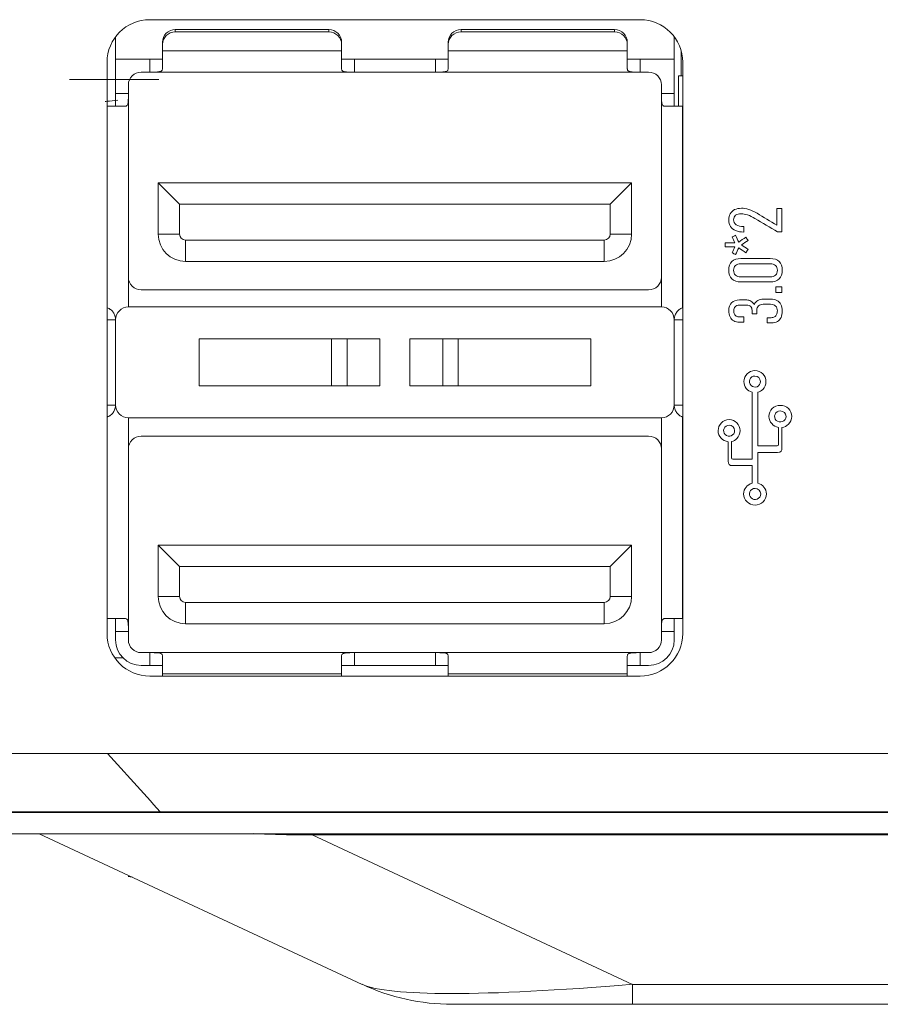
# Model space of a CAD drawing. Header units: millimetres. Extents: x 990 to 1809, y 0 to 562.
# Tile 4 of 256: x 1206 to 1226, y 189 to 213. Entities that reach past the tile are written whole.
import ezdxf

# ---------------------------------------------------------------- set-up
doc = ezdxf.new("R2010")
doc.units = ezdxf.units.MM
doc.layers.add('1', color=7, linetype='Continuous', true_color=0xffffff)
doc.layers.add('10', color=7, linetype='Continuous')

msp = doc.modelspace()

# ---------------------------------------------------------------- linework, layer by layer
at = {"layer": '1', "color": 7, "linetype": 'Continuous', "lineweight": 18}
for p, q in [((1209.211, 212.56), (1220.711, 212.56)), ((1208.211, 198.16), (1208.211, 211.56)), ((1221.711, 211.56), (1221.711, 198.16)), ((1208.587, 197.585), (1208.39, 197.588)), ((1220.711, 197.16), (1209.211, 197.16)), ((1201.935, 193.96), (1365.906, 193.96)), ((1365.906, 193.46), (1201.935, 193.46)), ((1214.194, 189.928), (1206.621, 193.46)), ((1213.019, 193.46), (1213.019, 193.432)), ((1213.019, 193.432), (1220.533, 189.928)), ((1354.822, 193.432), (1213.019, 193.432)), ((1220.533, 189.928), (1220.533, 189.46)), ((1220.533, 189.928), (1347.308, 189.928)), ((1220.533, 189.46), (1216.307, 189.46)), ((1347.308, 189.46), (1220.533, 189.46))]:
    msp.add_line(p, q, dxfattribs=at)
for centre, radius, start, end in [((1209.211, 211.56), 1, 90, 180), ((1220.711, 211.56), 1, 0, 90), ((1209.211, 198.16), 1, 180, 270), ((1220.711, 198.16), 1, 270, 0), ((1216.307, 194.46), 5, 245, 270)]:
    msp.add_arc(centre, radius, start, end, dxfattribs=at)
for centre, major_axis, ratio, start_param, end_param in [((1207.148, 209.765), (-20.136, 8.847), 0.681823, 2.077516, 2.144976), ((1239.969, 194.46), (25.952, 4.357), 0.07273, 3.246903, 3.853848)]:
    msp.add_ellipse(centre, major_axis=major_axis, ratio=ratio, start_param=start_param, end_param=end_param, dxfattribs=at)
for points, knots in [([(1222.925, 208.103), (1222.97, 208.125), (1223.023, 208.136), (1223.085, 208.136), (1223.085, 208.136), (1223.085, 208.136), (1223.086, 208.136), (1223.139, 208.136), (1223.198, 208.126), (1223.262, 208.106)], [0, 0, 0, 0, 0.333333, 0.333333, 0.333333, 0.666667, 0.666667, 0.666667, 1, 1, 1, 1]), ([(1222.83, 207.706), (1222.804, 207.748), (1222.79, 207.798), (1222.79, 207.916), (1222.801, 207.966), (1222.824, 208.008)], [0, 0, 0, 0, 0.5, 0.5, 1, 1, 1, 1]), ([(1222.95, 207.971), (1222.919, 207.946), (1222.903, 207.912), (1222.903, 207.867), (1222.903, 207.816), (1222.924, 207.776), (1222.965, 207.748)], [0, 0, 0, 0, 0.5, 0.5, 0.5, 1, 1, 1, 1]), ([(1223.232, 207.979), (1223.176, 207.998), (1223.127, 208.007), (1223.085, 208.007), (1223.084, 208.007), (1223.084, 208.007), (1223.083, 208.007), (1223.026, 208.007), (1222.982, 207.995), (1222.95, 207.971)], [0, 0, 0, 0, 0.333333, 0.333333, 0.333333, 0.666667, 0.666667, 0.666667, 1, 1, 1, 1]), ([(1223.141, 207.578), (1223.141, 207.578), (1223.141, 207.578), (1223.141, 207.578), (1223.067, 207.578), (1223.004, 207.589), (1222.951, 207.611)], [0, 0, 0, 0, 0.5, 0.5, 0.5, 1, 1, 1, 1]), ([(1222.863, 206.478), (1222.814, 206.526), (1222.79, 206.594), (1222.79, 206.769), (1222.814, 206.836), (1222.863, 206.884)], [0, 0, 0, 0, 0.5, 0.5, 1, 1, 1, 1]), ([(1222.863, 206.884), (1222.912, 206.932), (1222.982, 206.956), (1223.071, 206.956), (1223.302, 206.956), (1223.532, 206.956), (1223.763, 206.956), (1223.852, 206.956), (1223.922, 206.932), (1223.97, 206.884)], [0, 0, 0, 0, 0.333333, 0.333333, 0.333333, 0.666667, 0.666667, 0.666667, 1, 1, 1, 1]), ([(1222.947, 206.794), (1222.918, 206.767), (1222.903, 206.73), (1222.903, 206.633), (1222.918, 206.595), (1222.976, 206.542), (1223.018, 206.528), (1223.071, 206.528)], [0, 0, 0, 0, 0.333333, 0.333333, 0.666667, 0.666667, 1, 1, 1, 1]), ([(1222.947, 206.794), (1222.918, 206.767), (1222.903, 206.73), (1222.903, 206.633), (1222.918, 206.595), (1222.976, 206.542), (1223.018, 206.528), (1223.071, 206.528)], [0, 0, 0, 0, 0.333333, 0.333333, 0.666667, 0.666667, 1, 1, 1, 1]), ([(1223.887, 206.794), (1223.858, 206.821), (1223.816, 206.834), (1223.763, 206.834), (1223.532, 206.834), (1223.302, 206.834), (1223.071, 206.834), (1223.018, 206.834), (1222.976, 206.821), (1222.947, 206.794)], [0, 0, 0, 0, 0.333333, 0.333333, 0.333333, 0.666667, 0.666667, 0.666667, 1, 1, 1, 1]), ([(1223.887, 206.794), (1223.858, 206.821), (1223.816, 206.834), (1223.763, 206.834), (1223.532, 206.834), (1223.302, 206.834), (1223.071, 206.834), (1223.018, 206.834), (1222.976, 206.821), (1222.947, 206.794)], [0, 0, 0, 0, 0.333333, 0.333333, 0.333333, 0.666667, 0.666667, 0.666667, 1, 1, 1, 1]), ([(1223.071, 206.528), (1223.302, 206.528), (1223.532, 206.528), (1223.763, 206.528), (1223.816, 206.528), (1223.858, 206.542), (1223.916, 206.595), (1223.931, 206.633), (1223.931, 206.73), (1223.916, 206.767), (1223.887, 206.794)], [0, 0, 0, 0, 0.25, 0.25, 0.25, 0.5, 0.5, 0.75, 0.75, 1, 1, 1, 1]), ([(1223.071, 206.528), (1223.302, 206.528), (1223.532, 206.528), (1223.763, 206.528), (1223.816, 206.528), (1223.858, 206.542), (1223.916, 206.595), (1223.931, 206.633), (1223.931, 206.73), (1223.916, 206.767), (1223.887, 206.794)], [0, 0, 0, 0, 0.25, 0.25, 0.25, 0.5, 0.5, 0.75, 0.75, 1, 1, 1, 1]), ([(1223.97, 206.478), (1223.922, 206.43), (1223.852, 206.406), (1223.763, 206.406), (1223.532, 206.406), (1223.302, 206.406), (1223.071, 206.406), (1222.982, 206.406), (1222.912, 206.43), (1222.863, 206.478)], [0, 0, 0, 0, 0.333333, 0.333333, 0.333333, 0.666667, 0.666667, 0.666667, 1, 1, 1, 1]), ([(1222.819, 205.588), (1222.8, 205.629), (1222.79, 205.678), (1222.79, 205.736), (1222.79, 205.814), (1222.812, 205.876), (1222.856, 205.919)], [0, 0, 0, 0, 0.5, 0.5, 0.5, 1, 1, 1, 1]), ([(1222.856, 205.919), (1222.9, 205.962), (1222.962, 205.984), (1223.042, 205.984), (1223.099, 205.984), (1223.157, 205.984), (1223.214, 205.984), (1223.244, 205.984), (1223.274, 205.975), (1223.305, 205.956)], [0, 0, 0, 0, 0.333333, 0.333333, 0.333333, 0.666667, 0.666667, 0.666667, 1, 1, 1, 1]), ([(1222.94, 205.827), (1222.916, 205.804), (1222.905, 205.77), (1222.905, 205.727), (1222.905, 205.698), (1222.91, 205.673), (1222.921, 205.652)], [0, 0, 0, 0, 0.5, 0.5, 0.5, 1, 1, 1, 1]), ([(1223.304, 205.831), (1223.282, 205.852), (1223.252, 205.862), (1223.213, 205.862), (1223.156, 205.862), (1223.098, 205.862), (1223.04, 205.862), (1222.997, 205.862), (1222.963, 205.851), (1222.94, 205.827)], [0, 0, 0, 0, 0.333333, 0.333333, 0.333333, 0.666667, 0.666667, 0.666667, 1, 1, 1, 1]), ([(1223.336, 205.658), (1223.336, 205.687), (1223.336, 205.716), (1223.336, 205.745), (1223.336, 205.782), (1223.325, 205.811), (1223.304, 205.831)], [0, 0, 0, 0, 0.5, 0.5, 0.5, 1, 1, 1, 1]), ([(1223.488, 205.846), (1223.462, 205.822), (1223.449, 205.788), (1223.449, 205.745), (1223.449, 205.716), (1223.449, 205.687), (1223.449, 205.658)], [0, 0, 0, 0, 0.5, 0.5, 0.5, 1, 1, 1, 1]), ([(1223.47, 205.971), (1223.507, 205.993), (1223.55, 206.004), (1223.6, 206.004), (1223.658, 206.004), (1223.715, 206.004), (1223.83, 206.004), (1223.879, 205.993), (1223.92, 205.972)], [0, 0, 0, 0, 0.333333, 0.333333, 0.333333, 0.666667, 0.666667, 1, 1, 1, 1]), ([(1223.888, 205.842), (1223.86, 205.869), (1223.822, 205.883), (1223.772, 205.883), (1223.715, 205.883), (1223.657, 205.883), (1223.6, 205.883), (1223.552, 205.883), (1223.515, 205.87), (1223.488, 205.846)], [0, 0, 0, 0, 0.333333, 0.333333, 0.333333, 0.666667, 0.666667, 0.666667, 1, 1, 1, 1]), ([(1223.912, 205.642), (1223.924, 205.666), (1223.929, 205.695), (1223.929, 205.728), (1223.929, 205.777), (1223.915, 205.815), (1223.888, 205.842)], [0, 0, 0, 0, 0.5, 0.5, 0.5, 1, 1, 1, 1]), ([(1224.012, 205.877), (1224.034, 205.836), (1224.044, 205.786), (1224.044, 205.668), (1224.034, 205.617), (1224.015, 205.574)], [0, 0, 0, 0, 0.5, 0.5, 1, 1, 1, 1]), ([(1222.967, 205.605), (1222.988, 205.594), (1223.012, 205.588), (1223.041, 205.588), (1223.075, 205.588), (1223.109, 205.588), (1223.143, 205.588)], [0, 0, 0, 0, 0.5, 0.5, 0.5, 1, 1, 1, 1]), ([(1223.143, 205.464), (1223.109, 205.464), (1223.075, 205.464), (1223.041, 205.464), (1222.988, 205.464), (1222.943, 205.474), (1222.905, 205.496)], [0, 0, 0, 0, 0.5, 0.5, 0.5, 1, 1, 1, 1]), ([(1223.691, 205.569), (1223.722, 205.569), (1223.754, 205.569), (1223.815, 205.569), (1223.841, 205.575), (1223.863, 205.588)], [0, 0, 0, 0, 0.5, 0.5, 1, 1, 1, 1]), ([(1223.929, 205.477), (1223.891, 205.455), (1223.846, 205.444), (1223.793, 205.444), (1223.759, 205.444), (1223.725, 205.444), (1223.691, 205.444)], [0, 0, 0, 0, 0.5, 0.5, 0.5, 1, 1, 1, 1]), ([(1223.144, 204.07), (1223.144, 204.213), (1223.26, 204.329), (1223.546, 204.329), (1223.662, 204.213), (1223.662, 204.07), (1223.662, 204.001), (1223.634, 203.935), (1223.586, 203.886)], [0, 0, 0, 0, 0.333333, 0.333333, 0.666667, 0.666667, 0.666667, 1, 1, 1, 1]), ([(1223.532, 204.07), (1223.532, 204.141), (1223.474, 204.2), (1223.403, 204.2), (1223.351, 204.2), (1223.304, 204.168), (1223.283, 204.119)], [0, 0, 0, 0, 0.5, 0.5, 0.5, 1, 1, 1, 1]), ([(1223.957, 202.995), (1223.829, 203.015), (1223.732, 203.122), (1223.732, 203.252), (1223.732, 203.395), (1223.851, 203.511), (1224.146, 203.511), (1224.266, 203.395), (1224.266, 203.252), (1224.266, 203.183), (1224.238, 203.117), (1224.188, 203.068)], [0, 0, 0, 0, 0.25, 0.25, 0.25, 0.5, 0.5, 0.75, 0.75, 0.75, 1, 1, 1, 1]), ([(1224.05, 203.132), (1224.1, 203.152), (1224.132, 203.199), (1224.132, 203.252), (1224.132, 203.323), (1224.073, 203.381), (1223.999, 203.381), (1223.945, 203.381), (1223.896, 203.35), (1223.875, 203.301)], [0, 0, 0, 0, 0.333333, 0.333333, 0.333333, 0.666667, 0.666667, 0.666667, 1, 1, 1, 1]), ([(1222.776, 202.659), (1222.644, 202.671), (1222.54, 202.782), (1222.54, 202.918), (1222.54, 203.061), (1222.656, 203.177), (1222.941, 203.177), (1223.057, 203.061), (1223.057, 202.918), (1223.057, 202.849), (1223.03, 202.783), (1222.982, 202.734)], [0, 0, 0, 0, 0.25, 0.25, 0.25, 0.5, 0.5, 0.75, 0.75, 0.75, 1, 1, 1, 1]), ([(1222.848, 202.798), (1222.896, 202.818), (1222.928, 202.865), (1222.928, 202.918), (1222.928, 202.989), (1222.87, 203.048), (1222.799, 203.048), (1222.746, 203.048), (1222.699, 203.016), (1222.679, 202.967)], [0, 0, 0, 0, 0.333333, 0.333333, 0.333333, 0.666667, 0.666667, 0.666667, 1, 1, 1, 1]), ([(1223.47, 202.56), (1223.622, 202.56), (1223.775, 202.56), (1223.927, 202.56), (1223.948, 202.56), (1223.957, 202.568), (1223.957, 202.59), (1223.957, 202.725), (1223.957, 202.86), (1223.957, 202.995)], [0, 0, 0, 0, 0.333333, 0.333333, 0.333333, 0.666667, 0.666667, 0.666667, 1, 1, 1, 1]), ([(1223.336, 202.099), (1223.183, 202.099), (1223.029, 202.099), (1222.876, 202.099), (1222.805, 202.099), (1222.776, 202.128), (1222.776, 202.199), (1222.776, 202.352), (1222.776, 202.506), (1222.776, 202.659)], [0, 0, 0, 0, 0.333333, 0.333333, 0.333333, 0.666667, 0.666667, 0.666667, 1, 1, 1, 1]), ([(1222.855, 202.664), (1222.855, 202.537), (1222.855, 202.409), (1222.855, 202.282), (1222.855, 202.261), (1222.863, 202.252), (1222.885, 202.252), (1223.035, 202.252), (1223.186, 202.252), (1223.336, 202.252)], [0, 0, 0, 0, 0.333333, 0.333333, 0.333333, 0.666667, 0.666667, 0.666667, 1, 1, 1, 1]), ([(1224.035, 202.519), (1224.044, 202.441), (1224.014, 202.406), (1223.936, 202.406), (1223.78, 202.406), (1223.625, 202.406), (1223.47, 202.406)], [0, 0, 0, 0, 0.5, 0.5, 0.5, 1, 1, 1, 1]), ([(1223.595, 201.25), (1223.544, 201.201), (1223.477, 201.174), (1223.406, 201.174), (1223.259, 201.174), (1223.139, 201.29), (1223.139, 201.434), (1223.139, 201.553), (1223.223, 201.654), (1223.336, 201.684)], [0, 0, 0, 0, 0.333333, 0.333333, 0.333333, 0.666667, 0.666667, 0.666667, 1, 1, 1, 1]), ([(1223.47, 201.686), (1223.586, 201.658), (1223.673, 201.555), (1223.673, 201.434), (1223.673, 201.365), (1223.645, 201.298), (1223.595, 201.25)], [0, 0, 0, 0, 0.5, 0.5, 0.5, 1, 1, 1, 1]), ([(1223.539, 201.434), (1223.539, 201.505), (1223.48, 201.563), (1223.406, 201.563), (1223.352, 201.563), (1223.303, 201.532), (1223.283, 201.483)], [0, 0, 0, 0, 0.5, 0.5, 0.5, 1, 1, 1, 1]), ([(1208.707, 192.457), (1208.72, 192.456), (1208.749, 192.452), (1208.786, 192.445), (1208.804, 192.442)], [0, 0, 0, 0, 0.534776, 1, 1, 1, 1]), ([(1208.707, 192.457), (1208.72, 192.456), (1208.749, 192.452), (1208.786, 192.445), (1208.804, 192.442)], [0, 0, 0, 0, 0.534812, 1, 1, 1, 1]), ([(1208.707, 192.457), (1208.721, 192.456), (1208.747, 192.452), (1208.783, 192.447), (1208.798, 192.444)], [0, 0, 0, 0, 0.612273, 1, 1, 1, 1])]:
    msp.add_open_spline(points, degree=3, knots=knots, dxfattribs=at)
for points in [[(1223.918, 208.134), (1223.956, 208.134), (1223.994, 208.134), (1224.032, 208.134)], [(1223.918, 207.736), (1223.918, 207.869), (1223.918, 208.002), (1223.918, 208.134)], [(1224.032, 208.134), (1224.032, 207.951), (1224.032, 207.768), (1224.032, 207.585)], [(1222.824, 208.008), (1222.847, 208.05), (1222.882, 208.082), (1222.925, 208.103)], [(1223.404, 207.898), (1223.345, 207.933), (1223.288, 207.959), (1223.232, 207.979)], [(1223.262, 208.106), (1223.326, 208.086), (1223.39, 208.057), (1223.452, 208.019)], [(1223.452, 208.019), (1223.608, 207.925), (1223.763, 207.831), (1223.918, 207.736)], [(1222.951, 207.611), (1222.898, 207.632), (1222.858, 207.664), (1222.83, 207.706)], [(1222.965, 207.748), (1223.006, 207.72), (1223.065, 207.706), (1223.141, 207.706)], [(1223.141, 207.706), (1223.141, 207.663), (1223.141, 207.621), (1223.141, 207.578)], [(1223.141, 207.706), (1223.141, 207.706), (1223.141, 207.706), (1223.141, 207.706)], [(1223.933, 207.585), (1223.756, 207.689), (1223.58, 207.793), (1223.404, 207.898)], [(1222.87, 207.463), (1222.896, 207.476), (1222.922, 207.488), (1222.949, 207.501)], [(1222.934, 207.322), (1222.913, 207.369), (1222.891, 207.416), (1222.87, 207.463)], [(1222.949, 207.501), (1222.974, 207.448), (1222.998, 207.396), (1223.023, 207.344)], [(1223.023, 207.344), (1223.079, 207.381), (1223.134, 207.419), (1223.19, 207.456)], [(1223.19, 207.456), (1223.208, 207.432), (1223.226, 207.407), (1223.244, 207.382)], [(1224.032, 207.585), (1223.999, 207.585), (1223.966, 207.585), (1223.933, 207.585)], [(1222.707, 207.23), (1222.707, 207.261), (1222.707, 207.291), (1222.707, 207.322)], [(1222.707, 207.322), (1222.783, 207.322), (1222.858, 207.322), (1222.934, 207.322)], [(1222.934, 207.23), (1222.859, 207.23), (1222.783, 207.23), (1222.707, 207.23)], [(1222.87, 207.088), (1222.891, 207.135), (1222.913, 207.183), (1222.934, 207.23)], [(1223.023, 207.208), (1222.998, 207.155), (1222.974, 207.103), (1222.949, 207.051)], [(1223.19, 207.094), (1223.134, 207.132), (1223.079, 207.17), (1223.023, 207.208)], [(1223.244, 207.382), (1223.191, 207.347), (1223.139, 207.311), (1223.087, 207.276)], [(1223.087, 207.276), (1223.139, 207.24), (1223.191, 207.205), (1223.244, 207.169)], [(1222.949, 207.051), (1222.922, 207.063), (1222.896, 207.075), (1222.87, 207.088)], [(1223.244, 207.169), (1223.226, 207.144), (1223.208, 207.119), (1223.19, 207.094)], [(1223.97, 206.884), (1224.02, 206.836), (1224.044, 206.769), (1224.044, 206.681)], [(1224.044, 206.681), (1224.044, 206.594), (1224.02, 206.526), (1223.97, 206.478)], [(1223.893, 206.296), (1223.939, 206.296), (1223.985, 206.296), (1224.032, 206.296)], [(1223.893, 206.157), (1223.893, 206.204), (1223.893, 206.25), (1223.893, 206.296)], [(1224.032, 206.296), (1224.032, 206.25), (1224.032, 206.204), (1224.032, 206.157)], [(1224.032, 206.157), (1223.985, 206.157), (1223.939, 206.157), (1223.893, 206.157)], [(1223.305, 205.956), (1223.335, 205.937), (1223.364, 205.911), (1223.39, 205.877)], [(1223.39, 205.877), (1223.406, 205.918), (1223.433, 205.949), (1223.47, 205.971)], [(1223.92, 205.972), (1223.961, 205.95), (1223.992, 205.919), (1224.012, 205.877)], [(1222.921, 205.652), (1222.932, 205.632), (1222.947, 205.616), (1222.967, 205.605)], [(1223.449, 205.658), (1223.411, 205.658), (1223.374, 205.658), (1223.336, 205.658)], [(1223.863, 205.588), (1223.884, 205.6), (1223.901, 205.618), (1223.912, 205.642)], [(1222.905, 205.496), (1222.868, 205.517), (1222.839, 205.548), (1222.819, 205.588)], [(1223.143, 205.588), (1223.143, 205.547), (1223.143, 205.506), (1223.143, 205.464)], [(1223.691, 205.444), (1223.691, 205.485), (1223.691, 205.527), (1223.691, 205.569)], [(1224.015, 205.574), (1223.995, 205.532), (1223.966, 205.499), (1223.929, 205.477)], [(1223.336, 203.819), (1223.226, 203.848), (1223.144, 203.949), (1223.144, 204.07)], [(1223.283, 204.119), (1223.263, 204.071), (1223.275, 204.015), (1223.312, 203.978)], [(1223.312, 203.978), (1223.349, 203.941), (1223.404, 203.93), (1223.452, 203.95)], [(1223.452, 203.95), (1223.501, 203.97), (1223.532, 204.017), (1223.532, 204.07)], [(1223.336, 202.252), (1223.336, 202.774), (1223.336, 203.297), (1223.336, 203.819)], [(1223.586, 203.886), (1223.553, 203.853), (1223.513, 203.831), (1223.47, 203.819)], [(1223.47, 203.819), (1223.47, 203.399), (1223.47, 202.979), (1223.47, 202.56)], [(1223.875, 203.301), (1223.855, 203.253), (1223.867, 203.197), (1223.904, 203.16)], [(1223.904, 203.16), (1223.943, 203.123), (1224, 203.112), (1224.05, 203.132)], [(1224.188, 203.068), (1224.146, 203.028), (1224.093, 203.002), (1224.036, 202.994)], [(1222.679, 202.967), (1222.659, 202.919), (1222.67, 202.863), (1222.707, 202.826)], [(1222.707, 202.826), (1222.744, 202.789), (1222.8, 202.778), (1222.848, 202.798)], [(1224.036, 202.994), (1224.036, 202.836), (1224.035, 202.677), (1224.035, 202.519)], [(1222.982, 202.734), (1222.946, 202.699), (1222.902, 202.675), (1222.855, 202.664)], [(1223.47, 202.406), (1223.47, 202.166), (1223.47, 201.926), (1223.47, 201.686)], [(1223.336, 201.684), (1223.336, 201.822), (1223.336, 201.96), (1223.336, 202.099)], [(1223.283, 201.483), (1223.262, 201.435), (1223.273, 201.379), (1223.312, 201.342)], [(1223.457, 201.314), (1223.507, 201.334), (1223.539, 201.381), (1223.539, 201.434)], [(1223.312, 201.342), (1223.35, 201.304), (1223.407, 201.293), (1223.457, 201.314)], [(1208.223, 195.346), (1207.261, 195.346), (1206.3, 195.346), (1205.338, 195.346)], [(1208.223, 195.346), (1208.634, 194.889), (1209.046, 194.432), (1209.457, 193.975)], [(1240.601, 195.346), (1229.809, 195.346), (1219.016, 195.346), (1208.223, 195.346)], [(1209.457, 193.975), (1209.046, 194.432), (1208.634, 194.889), (1208.223, 195.346)], [(1204.104, 193.975), (1205.888, 193.975), (1207.673, 193.975), (1209.457, 193.975)], [(1209.457, 193.975), (1254.197, 193.975), (1298.936, 193.975), (1343.676, 193.975)]]:
    msp.add_open_spline(points, degree=3, dxfattribs=at)
at = {"layer": '10', "color": 7, "linetype": 'Continuous', "lineweight": 18}
for p, q in [((1209.811, 212.326), (1213.411, 212.326)), ((1209.811, 212.326), (1209.811, 212.274)), ((1213.411, 212.274), (1213.411, 212.326)), ((1216.511, 212.326), (1220.111, 212.326)), ((1216.511, 212.326), (1216.511, 212.274)), ((1220.111, 212.274), (1220.111, 212.326)), ((1208.411, 211.63), (1208.411, 212.16)), ((1209.811, 212.274), (1213.411, 212.274)), ((1216.511, 212.274), (1220.111, 212.274)), ((1221.511, 211.63), (1221.511, 212.16)), ((1209.511, 212.031), (1209.511, 211.979)), ((1209.511, 211.979), (1209.511, 211.826)), ((1213.711, 211.979), (1213.711, 212.031)), ((1213.711, 211.826), (1213.711, 211.979)), ((1216.211, 212.031), (1216.211, 211.979)), ((1216.211, 211.979), (1216.211, 211.826)), ((1220.411, 211.979), (1220.411, 212.031)), ((1220.411, 211.826), (1220.411, 211.979)), ((1208.411, 211.63), (1209.211, 211.63)), ((1208.411, 210.83), (1208.411, 211.63)), ((1209.511, 211.63), (1209.211, 211.63)), ((1209.211, 211.33), (1209.211, 211.63)), ((1209.511, 211.826), (1209.511, 211.41)), ((1209.511, 211.826), (1213.711, 211.826)), ((1213.711, 211.41), (1213.711, 211.826)), ((1214.011, 211.63), (1213.711, 211.63)), ((1214.011, 211.63), (1215.911, 211.63)), ((1214.011, 211.63), (1214.011, 211.33)), ((1216.211, 211.63), (1215.911, 211.63)), ((1215.911, 211.33), (1215.911, 211.63)), ((1216.211, 211.826), (1216.211, 211.41)), ((1216.211, 211.826), (1220.411, 211.826)), ((1220.411, 211.41), (1220.411, 211.826)), ((1220.711, 211.63), (1220.411, 211.63)), ((1220.711, 211.63), (1221.511, 211.63)), ((1220.711, 211.63), (1220.711, 211.33)), ((1221.511, 211.63), (1221.511, 210.83)), ((1221.677, 211.24), (1221.677, 211.816)), ((1209.011, 211.33), (1209.211, 211.33)), ((1214.011, 211.33), (1209.211, 211.33)), ((1214.011, 211.33), (1215.911, 211.33)), ((1220.711, 211.33), (1215.911, 211.33)), ((1220.711, 211.33), (1220.911, 211.33)), ((1221.614, 210.53), (1221.614, 211.24)), ((1221.711, 211.24), (1221.614, 211.24)), ((1208.711, 210.83), (1208.711, 211.03)), ((1221.211, 211.03), (1221.211, 210.83)), ((1208.411, 210.83), (1208.411, 210.53)), ((1208.411, 210.83), (1208.711, 210.83)), ((1208.711, 210.83), (1208.711, 206.52)), ((1221.211, 210.83), (1221.511, 210.83)), ((1221.211, 206.52), (1221.211, 210.83)), ((1221.511, 210.53), (1221.511, 210.83)), ((1208.215, 210.53), (1208.211, 210.53)), ((1208.63, 210.53), (1208.215, 210.53)), ((1208.215, 205.801), (1208.215, 210.53)), ((1221.706, 210.53), (1221.291, 210.53)), ((1221.711, 210.53), (1221.706, 210.53)), ((1221.706, 210.53), (1221.706, 205.801)), ((1220.511, 208.73), (1209.411, 208.73)), ((1209.411, 208.73), (1209.911, 208.23)), ((1209.411, 208.73), (1209.411, 207.53)), ((1220.511, 208.73), (1220.011, 208.23)), ((1220.511, 207.53), (1220.511, 208.73)), ((1220.011, 208.23), (1209.911, 208.23)), ((1209.911, 208.23), (1209.911, 207.53)), ((1220.011, 207.53), (1220.011, 208.23)), ((1209.411, 207.53), (1209.911, 207.53)), ((1220.011, 207.53), (1220.511, 207.53)), ((1210.051, 207.39), (1219.871, 207.39)), ((1210.051, 207.39), (1210.051, 206.89)), ((1219.871, 206.89), (1219.871, 207.39)), ((1219.871, 206.89), (1210.051, 206.89)), ((1208.711, 206.52), (1208.711, 205.82)), ((1221.211, 205.82), (1221.211, 206.52)), ((1220.911, 206.22), (1209.011, 206.22)), ((1221.211, 205.82), (1208.711, 205.82)), ((1208.411, 205.52), (1208.211, 205.52)), ((1208.411, 205.52), (1208.411, 203.52)), ((1221.711, 205.52), (1221.511, 205.52)), ((1221.511, 203.52), (1221.511, 205.52)), ((1213.477, 205.07), (1210.367, 205.07)), ((1210.367, 203.97), (1210.367, 205.07)), ((1213.84, 205.07), (1213.477, 205.07)), ((1213.477, 203.97), (1213.477, 205.07)), ((1213.84, 205.07), (1214.611, 205.07)), ((1213.84, 205.07), (1213.84, 203.97)), ((1214.611, 203.97), (1214.611, 205.07)), ((1215.311, 205.07), (1216.082, 205.07)), ((1215.311, 203.97), (1215.311, 205.07)), ((1216.445, 205.07), (1216.082, 205.07)), ((1216.082, 203.97), (1216.082, 205.07)), ((1219.555, 205.07), (1216.445, 205.07)), ((1216.445, 205.07), (1216.445, 203.97)), ((1219.555, 205.07), (1219.555, 203.97)), ((1210.367, 203.97), (1213.477, 203.97)), ((1213.477, 203.97), (1213.84, 203.97)), ((1214.611, 203.97), (1213.84, 203.97)), ((1216.082, 203.97), (1215.311, 203.97)), ((1216.082, 203.97), (1216.445, 203.97)), ((1216.445, 203.97), (1219.555, 203.97)), ((1208.211, 203.52), (1208.411, 203.52)), ((1221.511, 203.52), (1221.711, 203.52)), ((1208.215, 198.51), (1208.215, 203.238)), ((1208.711, 203.22), (1221.211, 203.22)), ((1208.711, 203.22), (1208.711, 202.49)), ((1221.211, 202.49), (1221.211, 203.22)), ((1221.706, 203.238), (1221.706, 198.51)), ((1209.011, 202.79), (1220.911, 202.79)), ((1208.711, 202.49), (1208.711, 198.21)), ((1221.211, 198.21), (1221.211, 202.49)), ((1220.511, 200.23), (1209.411, 200.23)), ((1209.411, 200.23), (1209.911, 199.73)), ((1209.411, 200.23), (1209.411, 199.03)), ((1220.511, 200.23), (1220.011, 199.73)), ((1220.511, 199.03), (1220.511, 200.23)), ((1220.011, 199.73), (1209.911, 199.73)), ((1209.911, 199.73), (1209.911, 199.03)), ((1220.011, 199.03), (1220.011, 199.73)), ((1209.411, 199.03), (1209.911, 199.03)), ((1220.011, 199.03), (1220.511, 199.03)), ((1210.051, 198.89), (1210.051, 198.39)), ((1210.051, 198.89), (1219.871, 198.89)), ((1219.871, 198.39), (1219.871, 198.89)), ((1208.211, 198.51), (1208.215, 198.51)), ((1208.215, 198.51), (1208.63, 198.51)), ((1208.411, 198.51), (1208.411, 198.21)), ((1221.291, 198.51), (1221.706, 198.51)), ((1221.511, 198.21), (1221.511, 198.51)), ((1221.706, 198.51), (1221.711, 198.51)), ((1208.411, 198.01), (1208.411, 198.21)), ((1208.711, 198.21), (1208.411, 198.21)), ((1208.711, 198.01), (1208.711, 198.21)), ((1210.051, 198.39), (1219.871, 198.39)), ((1221.211, 198.21), (1221.211, 198.01)), ((1221.511, 198.21), (1221.211, 198.21)), ((1221.511, 198.21), (1221.511, 198.01)), ((1209.011, 197.71), (1209.211, 197.71)), ((1209.211, 197.41), (1209.211, 197.71)), ((1209.211, 197.71), (1214.011, 197.71)), ((1209.511, 197.629), (1209.511, 197.214)), ((1213.711, 197.214), (1213.711, 197.629)), ((1214.011, 197.71), (1215.911, 197.71)), ((1214.011, 197.71), (1214.011, 197.41)), ((1215.911, 197.41), (1215.911, 197.71)), ((1215.911, 197.71), (1220.711, 197.71)), ((1216.211, 197.629), (1216.211, 197.214)), ((1220.411, 197.214), (1220.411, 197.629)), ((1220.711, 197.71), (1220.911, 197.71)), ((1220.711, 197.71), (1220.711, 197.41)), ((1209.211, 197.41), (1209.011, 197.41)), ((1209.211, 197.41), (1209.511, 197.41)), ((1213.711, 197.41), (1214.011, 197.41)), ((1215.911, 197.41), (1214.011, 197.41)), ((1215.911, 197.41), (1216.211, 197.41)), ((1220.411, 197.41), (1220.711, 197.41)), ((1220.911, 197.41), (1220.711, 197.41)), ((1213.711, 197.214), (1209.511, 197.214)), ((1209.511, 197.214), (1209.511, 197.16)), ((1213.711, 197.16), (1213.711, 197.214)), ((1220.411, 197.214), (1216.211, 197.214)), ((1216.211, 197.214), (1216.211, 197.16)), ((1220.411, 197.16), (1220.411, 197.214))]:
    msp.add_line(p, q, dxfattribs=at)
for centre, radius, start, end in [((1209.011, 211.03), 0.3, 90, 180), ((1220.911, 211.03), 0.3, 0, 90), ((1210.051, 207.53), 0.64, 180, 270), ((1210.051, 207.53), 0.14, 180, 270), ((1219.871, 207.53), 0.64, 270, 0), ((1219.871, 207.53), 0.14, 270, 0), ((1209.011, 206.52), 0.3, 180, 270), ((1220.911, 206.52), 0.3, 270, 0), ((1208.711, 205.52), 0.3, 90, 179.9993), ((1221.211, 205.52), 0.3, 0, 90), ((1208.711, 203.52), 0.3, 180, 270), ((1221.211, 203.52), 0.3, 270, 0), ((1209.011, 202.49), 0.3, 90, 180), ((1220.911, 202.49), 0.3, 0, 90), ((1210.051, 199.03), 0.64, 180, 270), ((1210.051, 199.03), 0.14, 180, 270), ((1219.871, 199.03), 0.64, 270, 0), ((1219.871, 199.03), 0.14, 270, 0), ((1209.011, 198.01), 0.6, 180, 270), ((1209.011, 198.01), 0.3, 180, 270), ((1220.911, 198.01), 0.6, 270, 0), ((1220.911, 198.01), 0.3, 270, 0)]:
    msp.add_arc(centre, radius, start, end, dxfattribs=at)
for centre, major_axis, start_param, end_param in [((1209.811, 212.031), (0.3, 0), 1.570796, 3.141593), ((1213.411, 212.031), (0.3, 0), 0, 1.570796), ((1216.511, 212.031), (0.3, 0), 1.570796, 3.141593), ((1220.111, 212.031), (0.3, 0), 0, 1.570796), ((1209.811, 211.979), (-0.3, 0), 4.712389, 6.283185), ((1213.411, 211.979), (-0.3, 0), 3.141593, 4.712389), ((1216.511, 211.979), (-0.3, 0), 4.712389, 6.283185), ((1220.111, 211.979), (-0.3, 0), 3.141593, 4.712389)]:
    msp.add_ellipse(centre, major_axis=major_axis, ratio=0.984808, start_param=start_param, end_param=end_param, dxfattribs=at)
for points, knots in [([(1209.511, 211.41), (1209.511, 211.4), (1209.509, 211.391), (1209.504, 211.379), (1209.502, 211.375), (1209.497, 211.368), (1209.494, 211.364), (1209.484, 211.355), (1209.475, 211.35), (1209.459, 211.344), (1209.453, 211.343), (1209.441, 211.339), (1209.428, 211.337), (1209.413, 211.335), (1209.398, 211.333), (1209.39, 211.333), (1209.365, 211.331), (1209.347, 211.331), (1209.31, 211.33), (1209.291, 211.33), (1209.251, 211.33), (1209.231, 211.33), (1209.211, 211.33)], [0, 0, 0, 0, 0.125, 0.125, 0.1875, 0.1875, 0.25, 0.25, 0.375, 0.375, 0.4375, 0.4375, 0.5, 0.5625, 0.5625, 0.625, 0.625, 0.75, 0.75, 0.875, 0.875, 1, 1, 1, 1]), ([(1214.011, 211.33), (1213.99, 211.33), (1213.97, 211.33), (1213.941, 211.33), (1213.931, 211.33), (1213.912, 211.33), (1213.902, 211.33), (1213.874, 211.331), (1213.857, 211.331), (1213.832, 211.333), (1213.824, 211.333), (1213.808, 211.335), (1213.801, 211.336), (1213.78, 211.339), (1213.768, 211.342), (1213.747, 211.35), (1213.738, 211.355), (1213.727, 211.364), (1213.724, 211.368), (1213.719, 211.375), (1213.717, 211.379), (1213.712, 211.391), (1213.711, 211.4), (1213.711, 211.41)], [0, 0, 0, 0, 0.125, 0.125, 0.1875, 0.1875, 0.25, 0.25, 0.375, 0.375, 0.4375, 0.4375, 0.5, 0.5, 0.625, 0.625, 0.75, 0.75, 0.8125, 0.8125, 0.875, 0.875, 1, 1, 1, 1]), ([(1216.211, 211.41), (1216.211, 211.4), (1216.209, 211.391), (1216.204, 211.379), (1216.202, 211.375), (1216.197, 211.368), (1216.194, 211.364), (1216.184, 211.355), (1216.175, 211.35), (1216.159, 211.344), (1216.153, 211.343), (1216.141, 211.339), (1216.128, 211.337), (1216.113, 211.335), (1216.098, 211.333), (1216.09, 211.333), (1216.065, 211.331), (1216.047, 211.331), (1216.01, 211.33), (1215.991, 211.33), (1215.951, 211.33), (1215.931, 211.33), (1215.911, 211.33)], [0, 0, 0, 0, 0.125, 0.125, 0.1875, 0.1875, 0.25, 0.25, 0.375, 0.375, 0.4375, 0.4375, 0.5, 0.5625, 0.5625, 0.625, 0.625, 0.75, 0.75, 0.875, 0.875, 1, 1, 1, 1]), ([(1220.711, 211.33), (1220.69, 211.33), (1220.67, 211.33), (1220.641, 211.33), (1220.631, 211.33), (1220.612, 211.33), (1220.602, 211.33), (1220.574, 211.331), (1220.557, 211.331), (1220.532, 211.333), (1220.524, 211.333), (1220.508, 211.335), (1220.501, 211.336), (1220.48, 211.339), (1220.468, 211.342), (1220.447, 211.35), (1220.438, 211.355), (1220.427, 211.364), (1220.424, 211.368), (1220.419, 211.375), (1220.417, 211.379), (1220.412, 211.391), (1220.411, 211.4), (1220.411, 211.41)], [0, 0, 0, 0, 0.125, 0.125, 0.1875, 0.1875, 0.25, 0.25, 0.375, 0.375, 0.4375, 0.4375, 0.5, 0.5, 0.625, 0.625, 0.75, 0.75, 0.8125, 0.8125, 0.875, 0.875, 1, 1, 1, 1]), ([(1208.107, 211.16), (1208.115, 211.16), (1208.123, 211.16), (1208.167, 211.16), (1208.21, 211.16), (1208.272, 211.16), (1208.285, 211.16), (1208.312, 211.16), (1208.326, 211.16), (1208.368, 211.16), (1208.398, 211.16), (1208.491, 211.16), (1208.559, 211.16), (1208.649, 211.16), (1208.668, 211.16), (1208.705, 211.16), (1208.724, 211.16), (1208.782, 211.16), (1208.822, 211.16), (1208.902, 211.16), (1208.944, 211.16), (1209.027, 211.16), (1209.07, 211.16), (1209.156, 211.16), (1209.199, 211.16), (1209.264, 211.16), (1209.286, 211.16), (1209.318, 211.16), (1209.329, 211.16), (1209.35, 211.16), (1209.36, 211.16), (1209.381, 211.16), (1209.391, 211.16), (1209.404, 211.16), (1209.408, 211.16), (1209.414, 211.16), (1209.416, 211.16), (1209.419, 211.16), (1209.42, 211.16), (1209.422, 211.16), (1209.423, 211.16), (1209.423, 211.16), (1209.422, 211.16), (1209.42, 211.16), (1209.418, 211.16), (1209.415, 211.16), (1209.413, 211.16), (1209.406, 211.16), (1209.401, 211.16), (1209.39, 211.16), (1209.385, 211.16), (1209.368, 211.16), (1209.356, 211.16), (1209.332, 211.16), (1209.32, 211.16), (1209.285, 211.16), (1209.261, 211.16), (1209.213, 211.16), (1209.189, 211.16), (1209.141, 211.16), (1209.117, 211.16), (1209.045, 211.16), (1208.998, 211.16), (1208.904, 211.16), (1208.858, 211.16), (1208.766, 211.16), (1208.721, 211.16), (1208.653, 211.16), (1208.631, 211.16), (1208.587, 211.16), (1208.521, 211.16), (1208.458, 211.16), (1208.334, 211.16), (1208.255, 211.16), (1208.16, 211.16), (1208.141, 211.16), (1208.104, 211.16), (1208.086, 211.16), (1208.032, 211.16), (1207.997, 211.16), (1207.896, 211.16), (1207.834, 211.16), (1207.748, 211.16), (1207.721, 211.16), (1207.681, 211.16), (1207.669, 211.16), (1207.644, 211.16), (1207.632, 211.16), (1207.573, 211.16), (1207.531, 211.16), (1207.46, 211.16), (1207.43, 211.16), (1207.4, 211.16), (1207.394, 211.16), (1207.383, 211.16), (1207.368, 211.16), (1207.357, 211.16), (1207.338, 211.16), (1207.332, 211.16), (1207.331, 211.16), (1207.332, 211.16), (1207.337, 211.16), (1207.338, 211.16), (1207.343, 211.16), (1207.345, 211.16), (1207.36, 211.16), (1207.377, 211.16), (1207.423, 211.16), (1207.452, 211.16), (1207.503, 211.16), (1207.522, 211.16), (1207.562, 211.16), (1207.583, 211.16), (1207.651, 211.16), (1207.751, 211.16), (1207.87, 211.16), (1207.95, 211.16), (1207.967, 211.16), (1208, 211.16), (1208.051, 211.16), (1208.103, 211.16), (1208.211, 211.16), (1208.287, 211.16), (1208.375, 211.16), (1208.386, 211.16), (1208.396, 211.16)], [0, 0, 0, 0, 0.009169, 0.009169, 0.047092, 0.047092, 0.056573, 0.056573, 0.066054, 0.066054, 0.085016, 0.085016, 0.12294, 0.12294, 0.13242, 0.13242, 0.141901, 0.141901, 0.160863, 0.160863, 0.179825, 0.179825, 0.198787, 0.198787, 0.217749, 0.217749, 0.22723, 0.22723, 0.23197, 0.23197, 0.23671, 0.23671, 0.241451, 0.241451, 0.243821, 0.243821, 0.245006, 0.245006, 0.246191, 0.246191, 0.247377, 0.247377, 0.248562, 0.248562, 0.249747, 0.249747, 0.250932, 0.250932, 0.253302, 0.253302, 0.255672, 0.255672, 0.260413, 0.260413, 0.265153, 0.265153, 0.274634, 0.274634, 0.284115, 0.284115, 0.293596, 0.293596, 0.312558, 0.312558, 0.33152, 0.33152, 0.350481, 0.350481, 0.359962, 0.359962, 0.369443, 0.388405, 0.388405, 0.426329, 0.426329, 0.43581, 0.43581, 0.445291, 0.445291, 0.464252, 0.464252, 0.502176, 0.502176, 0.521138, 0.521138, 0.530619, 0.530619, 0.5401, 0.5401, 0.578023, 0.578023, 0.615947, 0.615947, 0.625428, 0.625428, 0.634909, 0.653871, 0.653871, 0.691794, 0.691794, 0.710756, 0.710756, 0.720237, 0.720237, 0.729718, 0.729718, 0.767642, 0.767642, 0.805565, 0.805565, 0.824527, 0.824527, 0.843489, 0.843489, 0.881413, 0.919336, 0.919336, 0.928817, 0.928817, 0.938298, 0.95726, 0.95726, 0.995184, 0.995184, 1, 1, 1, 1]), ([(1208.711, 210.83), (1208.711, 210.809), (1208.711, 210.789), (1208.711, 210.76), (1208.711, 210.75), (1208.71, 210.731), (1208.71, 210.721), (1208.71, 210.693), (1208.709, 210.676), (1208.708, 210.651), (1208.707, 210.643), (1208.706, 210.627), (1208.705, 210.62), (1208.701, 210.599), (1208.698, 210.587), (1208.69, 210.566), (1208.685, 210.557), (1208.676, 210.547), (1208.673, 210.544), (1208.666, 210.538), (1208.662, 210.536), (1208.65, 210.531), (1208.64, 210.53), (1208.63, 210.53)], [0, 0, 0, 0, 0.125, 0.125, 0.1875, 0.1875, 0.25, 0.25, 0.375, 0.375, 0.4375, 0.4375, 0.5, 0.5, 0.625, 0.625, 0.75, 0.75, 0.8125, 0.8125, 0.875, 0.875, 1, 1, 1, 1]), ([(1221.291, 210.53), (1221.281, 210.53), (1221.272, 210.531), (1221.26, 210.536), (1221.256, 210.538), (1221.249, 210.543), (1221.245, 210.547), (1221.236, 210.557), (1221.231, 210.566), (1221.225, 210.581), (1221.223, 210.587), (1221.22, 210.6), (1221.218, 210.613), (1221.216, 210.627), (1221.214, 210.643), (1221.214, 210.651), (1221.212, 210.676), (1221.211, 210.693), (1221.211, 210.721), (1221.211, 210.731), (1221.211, 210.75), (1221.211, 210.76), (1221.211, 210.789), (1221.211, 210.809), (1221.211, 210.83)], [0, 0, 0, 0, 0.125, 0.125, 0.1875, 0.1875, 0.25, 0.25, 0.375, 0.375, 0.4375, 0.4375, 0.5, 0.5625, 0.5625, 0.625, 0.625, 0.75, 0.75, 0.8125, 0.8125, 0.875, 0.875, 1, 1, 1, 1]), ([(1208.165, 210.641), (1208.178, 210.642), (1208.268, 210.652), (1208.369, 210.66), (1208.463, 210.668)], [0, 0, 0, 0, 0.151783, 1, 1, 1, 1]), ([(1208.411, 205.52), (1208.411, 205.551), (1208.406, 205.582), (1208.392, 205.626), (1208.386, 205.64), (1208.373, 205.667), (1208.365, 205.68), (1208.348, 205.705), (1208.338, 205.716), (1208.317, 205.738), (1208.306, 205.748), (1208.288, 205.762), (1208.282, 205.766), (1208.27, 205.774), (1208.263, 205.778), (1208.243, 205.789), (1208.229, 205.796), (1208.215, 205.801)], [0, 0, 0, 0, 0.25, 0.25, 0.375, 0.375, 0.5, 0.5, 0.625, 0.625, 0.75, 0.75, 0.8125, 0.8125, 0.875, 0.875, 1, 1, 1, 1]), ([(1221.706, 205.801), (1221.677, 205.79), (1221.651, 205.776), (1221.621, 205.753), (1221.616, 205.748), (1221.604, 205.738), (1221.599, 205.732), (1221.583, 205.716), (1221.574, 205.705), (1221.557, 205.68), (1221.549, 205.667), (1221.535, 205.64), (1221.53, 205.626), (1221.523, 205.604), (1221.521, 205.597), (1221.517, 205.582), (1221.516, 205.574), (1221.512, 205.551), (1221.511, 205.536), (1221.511, 205.52)], [0, 0, 0, 0, 0.25, 0.25, 0.3125, 0.3125, 0.375, 0.375, 0.5, 0.5, 0.625, 0.625, 0.75, 0.75, 0.8125, 0.8125, 0.875, 0.875, 1, 1, 1, 1]), ([(1208.411, 203.52), (1208.411, 203.488), (1208.406, 203.458), (1208.392, 203.414), (1208.386, 203.4), (1208.373, 203.373), (1208.365, 203.36), (1208.348, 203.335), (1208.338, 203.323), (1208.317, 203.302), (1208.306, 203.292), (1208.288, 203.278), (1208.282, 203.274), (1208.27, 203.265), (1208.263, 203.261), (1208.243, 203.25), (1208.229, 203.244), (1208.215, 203.238)], [0, 0, 0, 0, 0.25, 0.25, 0.375, 0.375, 0.5, 0.5, 0.625, 0.625, 0.75, 0.75, 0.8125, 0.8125, 0.875, 0.875, 1, 1, 1, 1]), ([(1221.706, 203.238), (1221.677, 203.249), (1221.651, 203.264), (1221.621, 203.287), (1221.616, 203.292), (1221.604, 203.302), (1221.599, 203.307), (1221.583, 203.323), (1221.574, 203.335), (1221.557, 203.359), (1221.549, 203.373), (1221.535, 203.4), (1221.53, 203.414), (1221.523, 203.435), (1221.521, 203.443), (1221.517, 203.458), (1221.516, 203.465), (1221.512, 203.489), (1221.511, 203.504), (1221.511, 203.52)], [0, 0, 0, 0, 0.25, 0.25, 0.3125, 0.3125, 0.375, 0.375, 0.5, 0.5, 0.625, 0.625, 0.75, 0.75, 0.8125, 0.8125, 0.875, 0.875, 1, 1, 1, 1]), ([(1208.63, 198.51), (1208.64, 198.51), (1208.65, 198.508), (1208.662, 198.503), (1208.666, 198.501), (1208.673, 198.496), (1208.676, 198.493), (1208.685, 198.483), (1208.69, 198.474), (1208.696, 198.458), (1208.698, 198.452), (1208.701, 198.44), (1208.704, 198.427), (1208.706, 198.412), (1208.707, 198.397), (1208.708, 198.389), (1208.709, 198.364), (1208.71, 198.346), (1208.71, 198.319), (1208.71, 198.309), (1208.711, 198.29), (1208.711, 198.28), (1208.711, 198.25), (1208.711, 198.23), (1208.711, 198.21)], [0, 0, 0, 0, 0.125, 0.125, 0.1875, 0.1875, 0.25, 0.25, 0.375, 0.375, 0.4375, 0.4375, 0.5, 0.5625, 0.5625, 0.625, 0.625, 0.75, 0.75, 0.8125, 0.8125, 0.875, 0.875, 1, 1, 1, 1]), ([(1221.211, 198.21), (1221.211, 198.23), (1221.211, 198.25), (1221.211, 198.28), (1221.211, 198.29), (1221.211, 198.309), (1221.211, 198.318), (1221.211, 198.346), (1221.212, 198.364), (1221.214, 198.389), (1221.214, 198.397), (1221.216, 198.412), (1221.217, 198.42), (1221.22, 198.44), (1221.223, 198.453), (1221.231, 198.474), (1221.236, 198.483), (1221.245, 198.493), (1221.248, 198.496), (1221.256, 198.501), (1221.259, 198.503), (1221.272, 198.508), (1221.281, 198.51), (1221.291, 198.51)], [0, 0, 0, 0, 0.125, 0.125, 0.1875, 0.1875, 0.25, 0.25, 0.375, 0.375, 0.4375, 0.4375, 0.5, 0.5, 0.625, 0.625, 0.75, 0.75, 0.8125, 0.8125, 0.875, 0.875, 1, 1, 1, 1]), ([(1209.211, 197.71), (1209.231, 197.71), (1209.251, 197.71), (1209.281, 197.71), (1209.29, 197.71), (1209.31, 197.71), (1209.319, 197.709), (1209.347, 197.709), (1209.365, 197.708), (1209.39, 197.707), (1209.398, 197.706), (1209.413, 197.705), (1209.42, 197.704), (1209.441, 197.7), (1209.453, 197.697), (1209.475, 197.689), (1209.484, 197.684), (1209.494, 197.675), (1209.497, 197.672), (1209.502, 197.665), (1209.504, 197.661), (1209.509, 197.649), (1209.511, 197.64), (1209.511, 197.629)], [0, 0, 0, 0, 0.125, 0.125, 0.1875, 0.1875, 0.25, 0.25, 0.375, 0.375, 0.4375, 0.4375, 0.5, 0.5, 0.625, 0.625, 0.75, 0.75, 0.8125, 0.8125, 0.875, 0.875, 1, 1, 1, 1]), ([(1213.711, 197.629), (1213.711, 197.64), (1213.712, 197.649), (1213.717, 197.661), (1213.719, 197.665), (1213.724, 197.672), (1213.727, 197.675), (1213.738, 197.684), (1213.746, 197.689), (1213.762, 197.695), (1213.768, 197.697), (1213.78, 197.7), (1213.794, 197.703), (1213.808, 197.705), (1213.823, 197.706), (1213.831, 197.707), (1213.856, 197.708), (1213.874, 197.709), (1213.902, 197.709), (1213.911, 197.71), (1213.931, 197.71), (1213.941, 197.71), (1213.97, 197.71), (1213.99, 197.71), (1214.011, 197.71)], [0, 0, 0, 0, 0.125, 0.125, 0.1875, 0.1875, 0.25, 0.25, 0.375, 0.375, 0.4375, 0.4375, 0.5, 0.5625, 0.5625, 0.625, 0.625, 0.75, 0.75, 0.8125, 0.8125, 0.875, 0.875, 1, 1, 1, 1]), ([(1215.911, 197.71), (1215.931, 197.71), (1215.951, 197.71), (1215.981, 197.71), (1215.99, 197.71), (1216.01, 197.71), (1216.019, 197.709), (1216.047, 197.709), (1216.065, 197.708), (1216.09, 197.707), (1216.098, 197.706), (1216.113, 197.705), (1216.12, 197.704), (1216.141, 197.7), (1216.153, 197.697), (1216.175, 197.689), (1216.184, 197.684), (1216.194, 197.675), (1216.197, 197.672), (1216.202, 197.665), (1216.204, 197.661), (1216.209, 197.649), (1216.211, 197.64), (1216.211, 197.629)], [0, 0, 0, 0, 0.125, 0.125, 0.1875, 0.1875, 0.25, 0.25, 0.375, 0.375, 0.4375, 0.4375, 0.5, 0.5, 0.625, 0.625, 0.75, 0.75, 0.8125, 0.8125, 0.875, 0.875, 1, 1, 1, 1]), ([(1220.411, 197.629), (1220.411, 197.64), (1220.412, 197.649), (1220.417, 197.661), (1220.419, 197.665), (1220.424, 197.672), (1220.427, 197.675), (1220.438, 197.684), (1220.446, 197.689), (1220.462, 197.695), (1220.468, 197.697), (1220.48, 197.7), (1220.494, 197.703), (1220.508, 197.705), (1220.523, 197.706), (1220.531, 197.707), (1220.556, 197.708), (1220.574, 197.709), (1220.602, 197.709), (1220.611, 197.71), (1220.631, 197.71), (1220.641, 197.71), (1220.67, 197.71), (1220.69, 197.71), (1220.711, 197.71)], [0, 0, 0, 0, 0.125, 0.125, 0.1875, 0.1875, 0.25, 0.25, 0.375, 0.375, 0.4375, 0.4375, 0.5, 0.5625, 0.5625, 0.625, 0.625, 0.75, 0.75, 0.8125, 0.8125, 0.875, 0.875, 1, 1, 1, 1])]:
    msp.add_open_spline(points, degree=3, knots=knots, dxfattribs=at)

doc.saveas('drawing.dxf')
